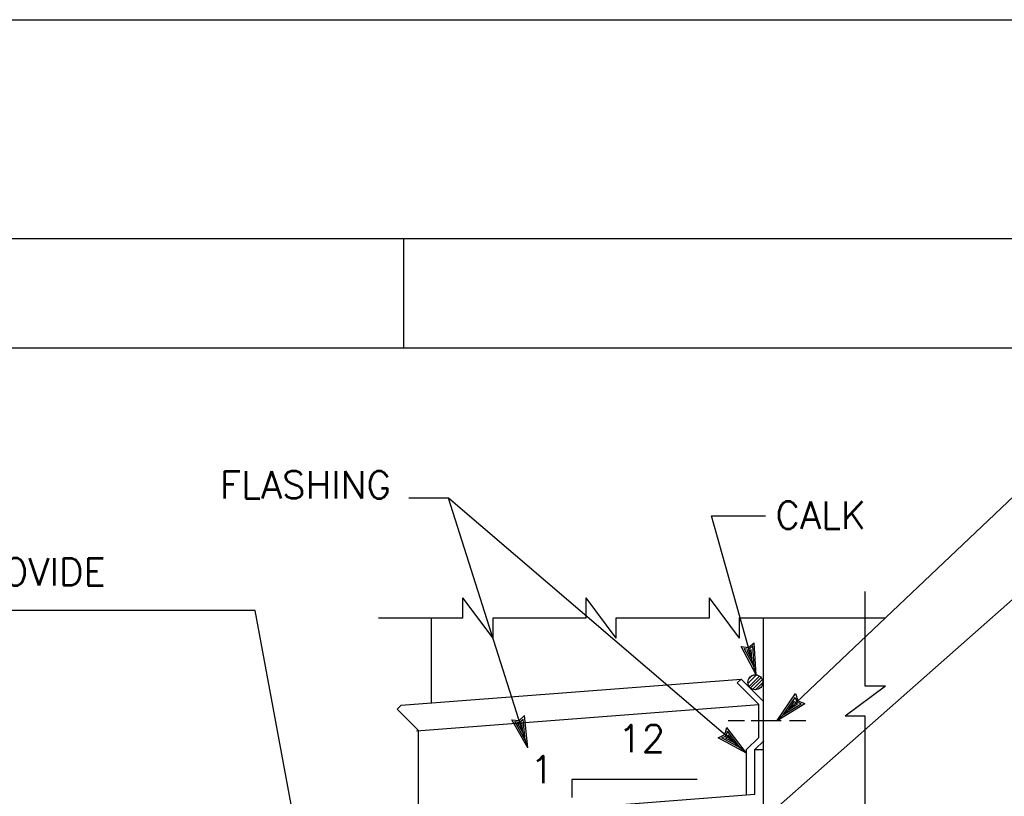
# Model space of a CAD drawing. Extents: x -27.8 to 14.2, y -21.6 to 8.4.
# Tile 20 of 30: x -4.5 to 0, y 4.8 to 8.4. Entities that reach past the tile are written whole.
import ezdxf
from ezdxf.enums import TextEntityAlignment as Align

# ---------------------------------------------------------------- set-up
doc = ezdxf.new("R2010")
doc.units = 0
doc.header["$MEASUREMENT"] = 0
doc.layers.add('01', color=7, linetype='CONTINUOUS')
doc.styles.add('TXT_SHX', font='txt.shx')

msp = doc.modelspace()

# ---------------------------------------------------------------- linework, layer by layer
at = {"layer": '01', "color": 7, "linetype": 'CONTINUOUS'}
for p, q in [((-27.7858, 8.3574), (14.2142, 8.3574)), ((-26.7858, 7.3574), (13.2142, 7.3574)), ((-2.7858, 7.3574), (-2.7858, 6.8574)), ((-25.2858, 6.8574), (12.7142, 6.8574)), ((-1.0768, 5.1534), (0.1322, 6.3004)), ((-2.5798, 6.1694), (-2.7618, 6.1694)), ((-2.2178, 5.0284), (-2.5798, 6.1694)), ((-1.2178, 5.0034), (-2.5798, 6.1694)), ((-1.3768, 6.0884), (-1.1308, 6.0884)), ((-1.1728, 5.3614), (-1.3768, 6.0884)), ((-1.5668, 4.3234), (0.1132, 5.8084)), ((-0.6758, 5.3104), (-0.6758, 5.7424)), ((-2.5138, 5.6224), (-2.5138, 5.7134)), ((-2.3758, 5.5284), (-2.5138, 5.7134)), ((-1.9508, 5.6224), (-1.9508, 5.7134)), ((-1.8128, 5.5284), (-1.9508, 5.7134)), ((-1.3868, 5.6224), (-1.3868, 5.7134)), ((-1.2488, 5.5284), (-1.3868, 5.7134)), ((-3.4628, 5.6554), (-4.7878, 5.6554)), ((-3.2768, 4.6534), (-3.4628, 5.6554)), ((-2.8998, 5.6224), (-2.5138, 5.6224)), ((-2.6578, 5.2344), (-2.6578, 5.6224)), ((-2.3758, 5.5284), (-2.3758, 5.6224)), ((-2.3758, 5.6224), (-1.9508, 5.6224)), ((-1.8128, 5.5284), (-1.8128, 5.6224)), ((-1.8128, 5.6224), (-1.3868, 5.6224)), ((-1.2488, 5.5284), (-1.2488, 5.6224)), ((-1.2488, 5.6224), (-0.5818, 5.6224)), ((-1.1398, 2.6404), (-1.1398, 5.6224)), ((-1.1728, 5.3614), (-1.2418, 5.4914)), ((-1.2418, 5.4914), (-1.2078, 5.4864)), ((-1.2078, 5.4864), (-1.1818, 5.5084)), ((-1.2058, 5.4784), (-1.1888, 5.4934)), ((-1.1828, 5.3974), (-1.1888, 5.4934)), ((-1.1728, 5.3614), (-1.1818, 5.5084)), ((-1.1828, 5.3974), (-1.2278, 5.4824)), ((-1.2278, 5.4824), (-1.2058, 5.4784)), ((-1.1928, 5.4314), (-1.2148, 5.4724)), ((-1.2148, 5.4724), (-1.2038, 5.4714)), ((-1.2038, 5.4714), (-1.1958, 5.4774)), ((-1.1928, 5.4314), (-1.1958, 5.4774)), ((-1.2108, 5.3224), (-1.1718, 5.3614)), ((-1.2088, 5.3424), (-1.1928, 5.3584)), ((-2.7958, 5.2234), (-1.2418, 5.3424)), ((-1.2598, 5.3244), (-1.2418, 5.3424)), ((-1.1618, 5.2264), (-1.2598, 5.3244)), ((-1.1398, 5.2394), (-1.2418, 5.3424)), ((-1.2058, 5.3084), (-1.1588, 5.3554)), ((-1.1988, 5.3014), (-1.1508, 5.3494)), ((-1.1888, 5.2954), (-1.1448, 5.3394)), ((-1.1768, 5.2934), (-1.1448, 5.3254)), ((-1.0768, 5.1534), (-0.9938, 5.2754)), ((-0.9938, 5.2754), (-0.9828, 5.2424)), ((-0.5818, 5.3104), (-0.7668, 5.1724)), ((-0.5818, 5.3104), (-0.6758, 5.3104)), ((-2.8148, 5.2044), (-2.7958, 5.2234)), ((-2.7258, 5.1054), (-1.1618, 5.2264)), ((-1.1618, 5.0754), (-1.1618, 5.2264)), ((-1.0768, 5.1534), (-0.9508, 5.2304)), ((-1.0498, 5.1784), (-0.9958, 5.2584)), ((-1.0498, 5.1784), (-0.9678, 5.2294)), ((-1.0238, 5.2034), (-0.9978, 5.2414)), ((-1.0238, 5.2034), (-0.9848, 5.2284)), ((-0.9978, 5.2414), (-0.9938, 5.2314)), ((-0.9958, 5.2584), (-0.9878, 5.2374)), ((-0.9938, 5.2314), (-0.9848, 5.2284)), ((-0.9878, 5.2374), (-0.9678, 5.2294)), ((-0.9828, 5.2424), (-0.9508, 5.2304)), ((-2.7168, 5.1064), (-2.8148, 5.2044)), ((-2.2178, 5.0284), (-2.2908, 5.1564)), ((-2.2908, 5.1564), (-2.2568, 5.1524)), ((-2.2288, 5.0634), (-2.2768, 5.1474)), ((-2.2768, 5.1474), (-2.2548, 5.1444)), ((-2.2398, 5.0984), (-2.2628, 5.1374)), ((-2.2628, 5.1374), (-2.2518, 5.1374)), ((-2.2568, 5.1524), (-2.2318, 5.1754)), ((-2.2548, 5.1444), (-2.2388, 5.1594)), ((-2.2518, 5.1374), (-2.2448, 5.1434)), ((-2.2398, 5.0984), (-2.2448, 5.1434)), ((-2.2288, 5.0634), (-2.2388, 5.1594)), ((-2.2178, 5.0284), (-2.2318, 5.1754)), ((-1.3018, 5.1534), (-1.2268, 5.1534)), ((-1.1958, 5.1534), (-1.0588, 5.1534)), ((-1.0208, 5.1534), (-0.9458, 5.1534)), ((-0.6758, 5.1724), (-0.7668, 5.1724)), ((-0.6758, 4.2614), (-0.6758, 5.1724)), ((-2.7168, 4.6974), (-2.7168, 5.1064)), ((-1.3478, 5.0734), (-1.3168, 5.0884)), ((-1.3168, 5.0884), (-1.3068, 5.1204)), ((-1.3108, 5.0824), (-1.3048, 5.1034)), ((-1.2178, 5.0034), (-1.3068, 5.1204)), ((-1.2458, 5.0274), (-1.3048, 5.1034)), ((-1.3048, 5.0774), (-1.3018, 5.0874)), ((-1.2728, 5.0504), (-1.3018, 5.0874)), ((-1.2178, 5.0034), (-1.3478, 5.0734)), ((-1.3308, 5.0734), (-1.3108, 5.0824)), ((-1.2458, 5.0274), (-1.3308, 5.0734)), ((-1.3138, 5.0724), (-1.3048, 5.0774)), ((-1.2728, 5.0504), (-1.3138, 5.0724)), ((-1.2178, 5.0194), (-1.1618, 5.0754)), ((-1.1798, 5.0194), (-1.1388, 5.0604)), ((-1.2178, 4.8114), (-1.2178, 5.0194)), ((-1.1798, 4.8154), (-1.1798, 5.0194)), ((-1.1798, 5.0194), (-1.1398, 5.0194)), ((-1.4428, 4.8834), (-2.0158, 4.8834)), ((-2.0158, 4.8834), (-2.0158, 4.8004)), ((-4.4758, 4.5614), (-1.1798, 4.8154))]:
    msp.add_line(p, q, dxfattribs=at)
msp.add_circle((-1.1768, 5.3274), 0.0342, dxfattribs=at)

# ---------------------------------------------------------------- texts
at = {"layer": '01', "color": 7, "linetype": 'CONTINUOUS', "style": 'TXT_SHX'}
for s, height, p in [('FLASHING', 0.125, (-2.8426, 6.1679)), ('TRACK AND ENCLOSING ENDS. PROVIDE', 0.124998, (-4.1469, 5.7694)), ('12', 0.125, (-1.5893, 5.0079)), ('1', 0.125, (-2.0993, 4.8659))]:
    msp.add_text(s, height=height, dxfattribs=at).set_placement(p, align=Align.RIGHT)
msp.add_text('CALK', height=0.125, dxfattribs=at).set_placement((-1.0858, 6.0294))

doc.saveas('drawing.dxf')
